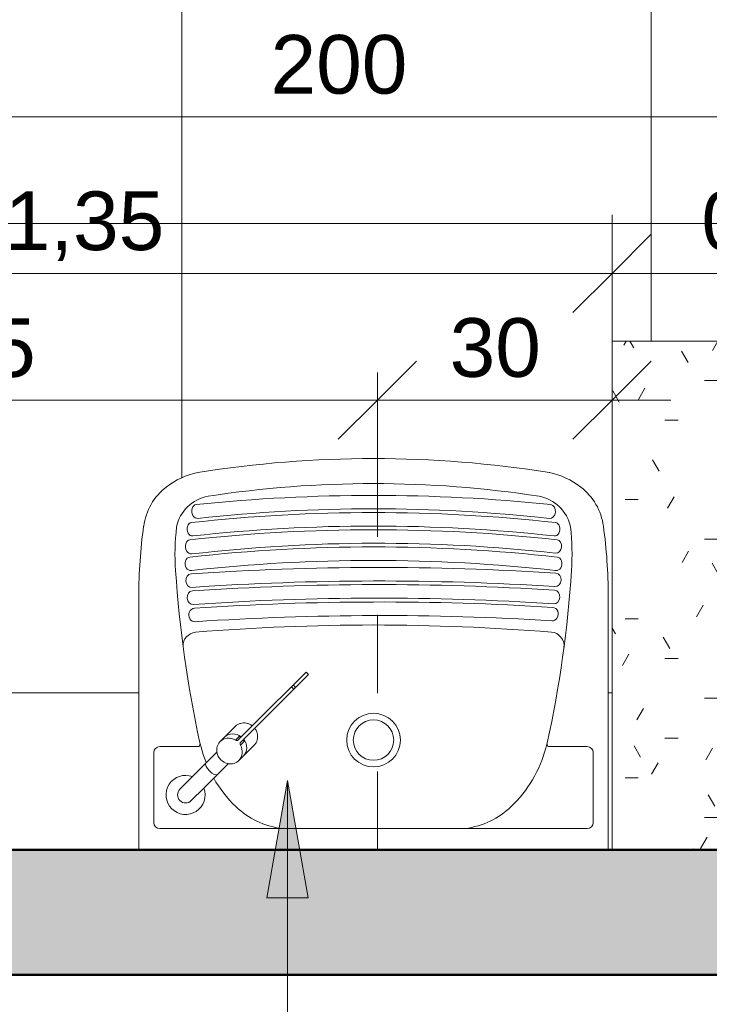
# Model space of a CAD drawing. Header units: metres. Extents: x -10.5 to 2.8, y -19.6 to -9.5.
# Tile 7 of 39: x -7.6 to -6.7, y -18.3 to -17. Entities that reach past the tile are written whole.
import ezdxf

# ---------------------------------------------------------------- set-up
doc = ezdxf.new("R2010")
doc.units = ezdxf.units.M
doc.linetypes.add('Projeção', pattern=[0.003969, 0.002381, -0.001587])
for name, color, linetype, lineweight in [('A-ANNO-DIMS', 7, 'Continuous', 9), ('A-ANNO-DIMS-50', 7, 'Continuous', 9), ('A-FLOR-PATT', 7, 'Continuous', 5), ('A-WALL-PATT', 7, 'Continuous', 5), ('G-ANNO-TEXT', 7, 'Continuous', 9), ('I-WALL', 7, 'Continuous', 5), ('P-SANR-FIXT', 7, 'Continuous', 5), ('Q-CASE', 7, 'Continuous', 5)]:
    doc.layers.add(name, color=color, linetype=linetype, lineweight=lineweight)
doc.layers.add('A-DETL', color=7, linetype='Continuous', lineweight=5, true_color=0x00a600)
doc.styles.add('Arial_1', font='arial.ttf', dxfattribs={"height": 0.075})
doc.dimstyles.new('Com_linha__ref__contínua__-_Cor_Vermelha_Arial_1_5mm', dxfattribs={"dimscale": 0.3048, "dimtxt": 0.076519, "dimasz": 0.328084, "dimexe": 0.246063, "dimexo": 0.246063, "dimgap": 0.024606, "dimtad": 1, "dimrnd": 0.01, "dimzin": 0, "dimdsep": 46, "dimtxsty": 'Arial_1', "dimblk1": 'OBLIQUE', "dimblk2": 'OBLIQUE', "dimsah": 1, "dimcen": 0.09, "dimdle": 0.246063, "dimazin": 0, "dimtfac": 1, "dimtdec": 4, "dimtix": 1, "dimtmove": 0, "dimatfit": 3, "dimfxl": 1, "dimtvp": 1, "dimtolj": 1, "dimtzin": 0, "dimarcsym": 2})
doc.dimstyles.new('Com_linha__ref__contínua__-_Cor_Vermelha_Arial_1_5mm_1', dxfattribs={"dimscale": 0.3048, "dimtxt": 0.076519, "dimasz": 0.328084, "dimexe": 0.246063, "dimexo": 0.246063, "dimgap": 0.024606, "dimtad": 1, "dimrnd": 0.01, "dimzin": 0, "dimdsep": 46, "dimtxsty": 'Arial_1', "dimblk1": 'OBLIQUE', "dimblk2": 'OBLIQUE', "dimsah": 1, "dimcen": 0.09, "dimdle": 0.246063, "dimazin": 0, "dimtfac": 1, "dimtdec": 4, "dimtix": 1, "dimtmove": 2, "dimatfit": 3, "dimfxl": 1, "dimtvp": 1, "dimtolj": 1, "dimtzin": 0, "dimarcsym": 2})
doc.dimstyles.new('Com_linha__ref__contínua__-_Cor_Vermelha_Arial_1_5mm_2', dxfattribs={"dimscale": 0.3048, "dimtxt": 0.076519, "dimasz": 0.328084, "dimexe": 0.246063, "dimexo": 0.246063, "dimgap": 0.024606, "dimtad": 1, "dimdec": 1, "dimlfac": 100, "dimrnd": 0.1, "dimdsep": 46, "dimtxsty": 'Arial_1', "dimblk1": 'OBLIQUE', "dimblk2": 'OBLIQUE', "dimsah": 1, "dimcen": 0.09, "dimdle": 0.246063, "dimazin": 0, "dimtfac": 1, "dimtdec": 4, "dimtix": 1, "dimtmove": 0, "dimatfit": 3, "dimfxl": 1, "dimtvp": 1, "dimtolj": 1, "dimtzin": 0, "dimarcsym": 2})

# ---------------------------------------------------------------- blocks, each defined once
blk = doc.blocks.new('TAMPO DO ABRIGO GLP EM GRANITO CINZA ANDORINHA - TAMPO DO ABRIGO GLP EM GRANITO CINZA ANDORINHA-1861549-NIVEL TERREO')
at = {"layer": 'Q-CASE', "true_color": 0xa7a7a7}
h = blk.add_hatch(dxfattribs=at)
h.set_pattern_fill('FP_4', color=253, style=0, pattern_type=2)
h.set_pattern_definition([(0, (0, 0), (0.2032, 0.0508), [0.01676, -0.13564, 0.01676, -0.13564, -0.8128]), (0, (0, 0), (0.2032, 0.0508), [-0.3048, 0.01676, -0.28804, 0.01676, -0.13564, -0.3556]), (0, (0, 0), (0.2032, 0.0508), [-0.762, 0.01676, -0.08484, 0.01676, -0.23724]), (120, (0.0762, 0.0254), (-0.14559409, 0.15057636), [0.01676, -0.13564, 0.01676, -0.13564, -0.8128]), (120, (0.0762, 0.0254), (-0.14559409, 0.15057636), [-0.3048, 0.01676, -0.28804, 0.01676, -0.13564, -0.3556]), (120, (0.0762, 0.0254), (-0.14559409, 0.15057636), [-0.762, 0.01676, -0.08484, 0.01676, -0.23724]), (240, (0.1016, 0.127), (-0.05760591, -0.20137636), [0.01676, -0.13564, 0.01676, -0.13564, -0.8128]), (240, (0.1016, 0.127), (-0.05760591, -0.20137636), [-0.3048, 0.01676, -0.28804, 0.01676, -0.13564, -0.3556]), (240, (0.1016, 0.127), (-0.05760591, -0.20137636), [-0.762, 0.01676, -0.08484, 0.01676, -0.23724])])
h.paths.add_polyline_path([(-6.1736, -18.075), (-6.1736, -17.875), (-6.2136, -17.875), (-6.2136, -17.425), (-6.8237, -17.425), (-6.8237, -18.075), (-6.3557, -18.075)])
at = {"layer": 'Q-CASE'}
for p, q in [((-6.2136, -17.425), (-6.8237, -17.425)), ((-6.8237, -17.425), (-6.8237, -18.075))]:
    blk.add_line(p, q, dxfattribs=at)
blk = doc.blocks.new('TORNEIRA DE MESA PARA LAVATÓRIO COM ALAVANCA - 1196_C_LNK_Cromado CR10-V1-NIVEL TERREO')
at = {"layer": 'P-SANR-FIXT'}
for p, q in [((-0.0103, -0.1328), (-0.0103, -0.11)), ((0.0103, -0.1328), (0.0103, -0.11)), ((-0.0103, -0.1328), (-0.0103, -0.1768)), ((0.0103, -0.1768), (0.0103, -0.1328)), ((-0.017, -0.1893), (-0.017, -0.2171)), ((0.017, -0.2171), (0.017, -0.1893)), ((-0.0045, -0.2117), (-0.0045, -0.2045)), ((-0.0022, -0.2072), (-0.0022, -0.2327)), ((0.0022, -0.2072), (0.0022, -0.2327)), ((0.0045, -0.2117), (0.0045, -0.2045)), ((-0.0022, -0.2327), (-0.0022, -0.3299)), ((0.0022, -0.3299), (0.0022, -0.2327)), ((-0.0022, -0.3035), (0.0022, -0.3035)), ((0.0022, -0.3066), (-0.0022, -0.3066)), ((-0.0022, -0.3299), (0.0022, -0.3299))]:
    blk.add_line(p, q, dxfattribs=at)
for centre, radius, start, end in [((0, -0.11), 0.025, 294.3934, 245.6066), ((0, -0.11), 0.0103, 90, 180), ((0, -0.11), 0.0103, 360, 90), ((0, -0.1917), 0.0181, 55.264, 124.736), ((-0.0039, -0.2132), 0.00165, 3.0938, 110.0952), ((0.0039, -0.2132), 0.00165, 69.9048, 176.9049)]:
    blk.add_arc(centre, radius, start, end, dxfattribs=at)
for centre, major_axis, ratio, start_param, end_param in [((0, -0.1571), (-0.0103, 0), 0.371626, 3.141593, 6.283185), ((0, -0.1893), (0.017, 0), 0.927184, 3.141563, 4.446777), ((0, -0.1972), (0.017, 0), 0.927184, 3.141622, 4.579647), ((0, -0.1972), (0.017, 0), 0.927184, 4.845132, 6.283156), ((0, -0.1893), (0.017, 0), 0.927184, 4.978001, 6.283206), ((-0.0052, -0.2072), (0.003, 0), 0.927184, 0, 1.305184), ((0.0052, -0.2072), (-0.003, 0), 0.927184, 4.978001, 6.283185)]:
    blk.add_ellipse(centre, major_axis=major_axis, ratio=ratio, start_param=start_param, end_param=end_param, dxfattribs=at)
for points in [[(-0.0103, -0.1768), (-0.0114, -0.1776), (-0.0132, -0.1792), (-0.0154, -0.1823), (-0.0167, -0.1857), (-0.017, -0.1881), (-0.017, -0.1893)], [(0.017, -0.1893), (0.017, -0.1881), (0.0167, -0.1857), (0.0154, -0.1823), (0.0132, -0.1792), (0.0114, -0.1776), (0.0103, -0.1768)], [(-0.017, -0.2171), (-0.017, -0.2183), (-0.0167, -0.2208), (-0.0152, -0.2244), (-0.0129, -0.2275), (-0.0099, -0.2301), (-0.0062, -0.2319), (-0.0036, -0.2325), (-0.0022, -0.2327)], [(0.0022, -0.2327), (0.0036, -0.2325), (0.0062, -0.2319), (0.0099, -0.2301), (0.0129, -0.2275), (0.0152, -0.2244), (0.0167, -0.2208), (0.017, -0.2183), (0.017, -0.2171)]]:
    blk.add_open_spline(points, degree=3, dxfattribs=at)
blk = doc.blocks.new('TANQUE EM MÁRMORE SINTÉTICO 34L E 1 BATEDOR - TQ_03_Branco Gelo GE17-2898272-NIVEL TERREO')
at = {"layer": 'P-SANR-FIXT'}
for p, q in [((-7.4286, -17.7504), (-7.4286, -18.075)), ((-6.8286, -18.075), (-6.8286, -17.7504)), ((-7.4016, -17.9432), (-7.3532, -17.9432)), ((-7.3506, -17.9384), (-7.3486, -17.9453)), ((-6.9066, -17.9384), (-6.9086, -17.9453)), ((-6.8556, -17.9432), (-6.9039, -17.9432)), ((-7.4094, -18.0401), (-7.4094, -17.951)), ((-6.8478, -18.0401), (-6.8478, -17.951)), ((-7.1455, -18.048), (-7.4016, -18.048)), ((-7.1455, -18.048), (-6.8556, -18.048))]:
    blk.add_line(p, q, dxfattribs=at)
for radius in [0.0343, 0.0258]:
    blk.add_circle((-7.1286, -17.9349), radius, dxfattribs=at)
for centre, radius, start, end in [((-7.1286, -19.0082), 1.4331, 80.9799, 99.0201), ((-7.332, -17.6908), 0.1003, 102.2355, 127.7645), ((-6.9252, -17.6908), 0.1003, 52.2355, 77.7645), ((-7.1286, -18.9971), 1.3901, 81.2492, 98.7508), ((-7.3466, -17.6719), 0.0764, 127.7645, 172.2355), ((-6.9105, -17.6719), 0.0764, 7.7645, 52.2355), ((-7.3313, -17.6724), 0.0499, 100.1279, 168.6267), ((-7.1286, -19.7863), 2.1642, 83.9937, 96.0051), ((-6.9259, -17.6724), 0.0499, 11.3733, 79.8721), ((-7.1286, -19.7654), 2.1213, 83.7059, 96.2999), ((-7.1286, -19.701), 2.0617, 83.7479, 96.2521), ((-6.7509, -17.7532), 0.6777, 172.2355, 179.7645), ((-7.0718, -17.6979), 0.3105, 173.4502, 183.7403), ((-7.1287, -19.8161), 2.1501, 83.7332, 96.2637), ((-7.1286, -19.7629), 2.1016, 83.6986, 96.3072), ((-7.1854, -17.6979), 0.3105, 356.2597, 6.5498), ((-7.5063, -17.7532), 0.6777, 0.2355, 7.7645), ((-7.1243, -19.7374), 2.0541, 83.6171, 96.6244), ((-7.1286, -19.8196), 2.1316, 83.6808, 96.3192), ((-7.1286, -19.8162), 2.1109, 83.6707, 96.3293), ((-5.8899, -17.6207), 1.4948, 183.7403, 192.2731), ((-7.1213, -21.1935), 3.4793, 86.281, 93.9619), ((-8.3672, -17.6207), 1.4948, 347.7269, 356.2597), ((-7.1213, -21.1985), 3.467, 86.2867, 93.9565), ((-7.1215, -21.1882), 3.4521, 86.2745, 93.9592), ((-7.1215, -21.2063), 3.4529, 86.2948, 93.9392), ((-7.1201, -21.311), 3.5526, 86.4408, 93.832), ((-7.1201, -21.3106), 3.5349, 86.4404, 93.8326), ((-7.1286, -20.6163), 2.8285, 85.3897, 94.6103), ((-7.3545, -17.8145), 0.0175, 94.6103, 182.4678), ((-6.9026, -17.8144), 0.0175, 353.7103, 85.3897), ((-7.4016, -17.951), 0.00783, 90, 180), ((-7.3532, -17.9403), 0.00296, 270, 10), ((-7.1943, -17.9044), 0.1596, 194.8299, 201.7322), ((-7.0628, -17.9044), 0.1596, 313.6719, 345.1701), ((-6.9039, -17.9403), 0.00296, 170, 270), ((-6.8556, -17.951), 0.00783, 0, 90), ((-7.1943, -17.9044), 0.1596, 209.771, 226.3281), ((-7.232, -17.9439), 0.105, 226.3281, 262.3281), ((-7.0252, -17.9439), 0.105, 277.6719, 313.6719), ((-7.4016, -18.0401), 0.00783, 180, 270), ((-6.8556, -18.0401), 0.00783, 270, 0)]:
    blk.add_arc(centre, radius, start, end, dxfattribs=at)
for centre, major_axis, ratio, start_param, end_param in [((-7.3541, -17.6427), (-0.00097, 0.00883), 0.750062, 6.276734, 9.424778), ((-6.9031, -17.6427), (0.00097, 0.00883), 0.783449, 3.141593, 6.283185), ((-7.3604, -17.6654), (-0.00095, 0.00859), 0.741965, 6.28309, 9.424778), ((-6.897, -17.6654), (0.00095, 0.00859), 0.767158, 3.141593, 6.283282), ((-7.3623, -17.6879), (-0.001, 0.00909), 0.728793, 0, 3.150789), ((-6.8949, -17.6874), (0.00096, 0.00859), 0.767499, 3.141593, 6.283185), ((-7.3623, -17.7096), (-0.00095, 0.00859), 0.827595, 6.28304, 9.424778), ((-6.8949, -17.7096), (0.00095, 0.00859), 0.807213, 3.141593, 6.283327), ((-6.8962, -17.7301), (0.00056, 0.00862), 0.861674, 3.141593, 6.2831), ((-7.3611, -17.7311), (-0.0006, 0.00862), 0.855959, 0.00008, 3.141593), ((-7.3593, -17.7529), (-0.00059, 0.00862), 0.852872, 0.000298, 3.141593), ((-6.8978, -17.752), (0.00056, 0.00862), 0.850353, 3.141593, 6.282885), ((-7.3569, -17.775), (-0.00058, 0.00862), 0.893867, 6.283177, 9.424778), ((-6.9001, -17.7739), (0.00054, 0.00862), 0.881661, 3.141593, 6.283191)]:
    blk.add_ellipse(centre, major_axis=major_axis, ratio=ratio, start_param=start_param, end_param=end_param, dxfattribs=at)
blk = doc.blocks.new('DIMBLOCK3-NIVEL TERREO')
at = {"layer": 'A-ANNO-DIMS-50', "color": 242, "true_color": 0xbd2b2e, "transparency": 16777216}
for p, q in [((-6.8237, -17.3384), (-6.8237, -17.2634)), ((-6.1736, -17.3384), (-6.1736, -17.2634)), ((-6.8237, -17.3384), (-6.7737, -17.2884)), ((-6.1736, -17.3384), (-6.1236, -17.2884)), ((-6.8237, -17.3384), (-6.8737, -17.3884)), ((-6.8237, -17.3384), (-6.0986, -17.3384)), ((-6.8237, -17.3384), (-6.8237, -17.4953)), ((-6.1736, -17.3384), (-6.2236, -17.3884)), ((-6.1736, -17.3384), (-6.1736, -17.3427))]:
    blk.add_line(p, q, dxfattribs=at)
at = {"layer": 'A-ANNO-DIMS-50', "color": 0, "transparency": 16777216, "insert": (-6.7096, -17.2336), "char_height": 0.075, "width": 0.242979, "attachment_point": 1, "line_spacing_factor": 0.941778, "style": 'Arial_1'}
blk.add_mtext('0,65', dxfattribs=at)
blk = doc.blocks.new('_Oblique')
at = {"color": 0, "linetype": 'ByBlock', "lineweight": -2}
blk.add_line((-0.5, -0.5), (0.5, 0.5), dxfattribs=at)
blk = doc.blocks.new('DIMBLOCK41-NIVEL TERREO')
at = {"layer": 'A-ANNO-DIMS-50', "color": 242, "true_color": 0xbd2b2e, "transparency": 16777216}
for p, q in [((-8.3336, -18.4184), (-8.3336, -18.31)), ((0.5064, -18.4184), (0.5064, -18.31)), ((-8.3336, -18.4184), (-8.2836, -18.3684)), ((0.5064, -18.4184), (0.5564, -18.3684)), ((-8.4086, -18.4184), (0.5064, -18.4184)), ((-8.3336, -18.4184), (-8.3836, -18.4684)), ((-8.3336, -18.4184), (-8.3336, -18.4934)), ((0.5064, -18.4184), (0.4564, -18.4684)), ((0.5064, -18.4184), (0.5064, -18.4934))]:
    blk.add_line(p, q, dxfattribs=at)
at = {"layer": 'A-ANNO-DIMS-50', "color": 0, "transparency": 16777216, "insert": (-4.0148, -18.3135), "char_height": 0.075, "width": 0.242979, "attachment_point": 1, "line_spacing_factor": 0.941778, "style": 'Arial_1'}
blk.add_mtext('8,84', dxfattribs=at)
blk = doc.blocks.new('DIMBLOCK71-NIVEL TERREO')
at = {"layer": 'A-ANNO-DIMS-50', "color": 242, "true_color": 0xbd2b2e, "transparency": 16777216}
for p, q in [((-8.1736, -17.3384), (-8.1736, -17.2634)), ((-6.8237, -17.3384), (-6.8237, -17.2634)), ((-8.1736, -17.3384), (-8.1236, -17.2884)), ((-6.8237, -17.3384), (-6.7737, -17.2884)), ((-8.2486, -17.3384), (-6.7487, -17.3384)), ((-8.1736, -17.3384), (-8.2236, -17.3884)), ((-8.1736, -17.3384), (-8.1736, -17.3427)), ((-6.8237, -17.3384), (-6.8737, -17.3884)), ((-6.8237, -17.3384), (-6.8237, -17.35))]:
    blk.add_line(p, q, dxfattribs=at)
at = {"layer": 'A-ANNO-DIMS-50', "color": 0, "transparency": 16777216, "insert": (-7.5999, -17.2336), "char_height": 0.075, "width": 0.242979, "attachment_point": 1, "line_spacing_factor": 0.941778, "style": 'Arial_1'}
blk.add_mtext('1,35', dxfattribs=at)
blk = doc.blocks.new('DIMBLOCK72-NIVEL TERREO')
at = {"layer": 'A-ANNO-DIMS-50', "color": 242, "true_color": 0xbd2b2e, "transparency": 16777216}
for p, q in [((-8.1736, -17.1384), (-8.1736, -17.0634)), ((-6.1736, -17.1384), (-6.1736, -17.0634)), ((-8.1736, -17.1384), (-8.1236, -17.0884)), ((-6.1736, -17.1384), (-6.1236, -17.0884)), ((-8.2486, -17.1384), (-6.0986, -17.1384)), ((-8.1736, -17.1384), (-8.2236, -17.1884)), ((-8.1736, -17.1384), (-8.1736, -17.2946)), ((-6.1736, -17.1384), (-6.2236, -17.1884)), ((-6.1736, -17.1384), (-6.1736, -17.1427))]:
    blk.add_line(p, q, dxfattribs=at)
at = {"layer": 'A-ANNO-DIMS-50', "color": 0, "transparency": 16777216, "insert": (-7.2601, -17.0336), "char_height": 0.075, "width": 0.207662, "attachment_point": 1, "line_spacing_factor": 0.941778, "style": 'Arial_1'}
blk.add_mtext('200', dxfattribs=at)
blk = doc.blocks.new('DIMBLOCK80-NIVEL TERREO')
at = {"layer": 'A-ANNO-DIMS-50', "color": 242, "true_color": 0xbd2b2e, "transparency": 16777216}
for p, q in [((-8.1736, -17.5004), (-8.1736, -17.4254)), ((-8.1736, -17.5004), (-8.1236, -17.4504)), ((-7.1236, -17.5004), (-7.0736, -17.4504)), ((-7.1236, -17.5004), (-7.1236, -17.465)), ((-8.2486, -17.5004), (-7.1236, -17.5004)), ((-8.1736, -17.5004), (-8.2236, -17.5504)), ((-8.1736, -17.5004), (-8.1736, -17.5047)), ((-7.1236, -17.5004), (-7.1736, -17.5504)), ((-7.1236, -17.5004), (-7.1236, -17.5754))]:
    blk.add_line(p, q, dxfattribs=at)
at = {"layer": 'A-ANNO-DIMS-50', "color": 0, "transparency": 16777216, "insert": (-7.7351, -17.3956), "char_height": 0.075, "width": 0.207662, "attachment_point": 1, "line_spacing_factor": 0.941778, "style": 'Arial_1'}
blk.add_mtext('105', dxfattribs=at)
blk = doc.blocks.new('DIMBLOCK81-NIVEL TERREO')
at = {"layer": 'A-ANNO-DIMS-50', "color": 242, "true_color": 0xbd2b2e, "transparency": 16777216}
for p, q in [((-6.8237, -17.5004), (-6.8237, -17.4254)), ((-7.1236, -17.5004), (-7.0736, -17.4504)), ((-6.8237, -17.5004), (-6.7737, -17.4504)), ((-7.1236, -17.5004), (-7.1236, -17.465)), ((-7.1236, -17.5004), (-7.1736, -17.5504)), ((-7.1236, -17.5004), (-6.7487, -17.5004)), ((-7.1236, -17.5004), (-7.1236, -17.5754)), ((-6.8237, -17.5004), (-6.8737, -17.5504)), ((-6.8237, -17.5004), (-6.8237, -17.5047))]:
    blk.add_line(p, q, dxfattribs=at)
at = {"layer": 'A-ANNO-DIMS-50', "color": 0, "transparency": 16777216, "insert": (-7.0313, -17.3956), "char_height": 0.075, "width": 0.138441, "attachment_point": 1, "line_spacing_factor": 0.941778, "style": 'Arial_1'}
blk.add_mtext('30', dxfattribs=at)

msp = doc.modelspace()

# ---------------------------------------------------------------- hatches: boundary and pattern name
at = {"layer": 'A-FLOR-PATT', "true_color": 0x787878}
h = msp.add_hatch(dxfattribs=at)
h.set_pattern_fill('FP_1', color=8, style=0, pattern_type=2)
h.set_pattern_definition([(0, (-2.574, -15.475), (0, 0.6), []), (90, (-2.574, -15.475), (-0.6, 4e-17), [])])
h.paths.add_polyline_path([(-8.1736, -18.075), (-7.6486, -18.075), (-7.6486, -18.065), (-7.6339, -18.065), (-7.6339, -18.0023), (-7.6382, -17.9978), (-7.6402, -17.9934), (-7.6406, -17.9898), (-7.6402, -17.9578), (-7.6382, -17.9533), (-7.6349, -17.9496), (-7.6306, -17.947), (-7.6256, -17.9457), (-7.6204, -17.9459), (-7.6155, -17.9475), (-7.6113, -17.9504), (-7.6084, -17.9544), (-7.6074, -17.9566), (-7.6066, -17.9614), (-7.6066, -17.9898), (-7.6074, -17.9946), (-7.6097, -17.9989), (-7.6133, -18.0024), (-7.6133, -18.065), (-7.5986, -18.065), (-7.5986, -18.075), (-7.4286, -18.075), (-7.4286, -17.7504), (-7.4269, -17.7059), (-7.4224, -17.6616), (-7.4172, -17.6426), (-7.4074, -17.6255), (-7.3935, -17.6115), (-7.3744, -17.5999), (-7.3533, -17.5928), (-7.2413, -17.5795), (-7.1286, -17.575), (-7.0159, -17.5795), (-6.9039, -17.5928), (-6.8828, -17.5999), (-6.8637, -17.6115), (-6.8498, -17.6255), (-6.84, -17.6426), (-6.8348, -17.6616), (-6.8302, -17.7059), (-6.8286, -17.7504), (-6.8286, -18.075), (-6.8237, -18.075), (-6.8237, -17.425), (-6.2136, -17.425), (-6.2136, -16.675), (-6.1736, -16.675), (-6.1737, -15.475), (-8.1736, -15.475), (-8.1736, -15.525), (-8.3336, -15.525), (-8.3336, -17.275), (-8.1736, -17.275), (-8.1736, -17.8038)])
at = {"layer": 'A-WALL-PATT', "true_color": 0x808080}
h = msp.add_hatch(color=8, dxfattribs=at)
h.paths.add_polyline_path([(-6.3237, -18.235), (-6.0136, -18.235), (-6.0136, -18.075), (-8.3336, -18.075), (-8.3336, -18.235), (-6.3557, -18.235)])
h.paths.add_polyline_path([(-6.0237, -18.225), (-6.3237, -18.225), (-6.3237, -18.085), (-6.0237, -18.085)])
h.paths.add_polyline_path([(-8.027, -18.225), (-8.3236, -18.225), (-8.3236, -18.085), (-8.0236, -18.085), (-8.0236, -18.225)])
at = {"layer": 'G-ANNO-TEXT'}
msp.add_hatch(color=256, dxfattribs=at).paths.add_polyline_path([(-7.2385, -17.9866), (-7.2649, -18.1366), (-7.212, -18.1366)])

# ---------------------------------------------------------------- linework, layer by layer
at = {"layer": 'A-DETL', "color": 8, "linetype": 'Projeção', "true_color": 0x808080}
msp.add_line((-7.1236, -18.075), (-7.1236, -17.54), dxfattribs=at)
at = {"layer": 'G-ANNO-TEXT'}
for p, q in [((-7.2385, -17.9866), (-7.2649, -18.1366)), ((-7.212, -18.1366), (-7.2385, -17.9866)), ((-7.2385, -17.9866), (-7.2385, -19.0319)), ((-7.2649, -18.1366), (-7.212, -18.1366))]:
    msp.add_line(p, q, dxfattribs=at)
at = {"layer": 'I-WALL', "lineweight": 50}
for p, q in [((0.3464, -18.075), (-8.1736, -18.075)), ((-8.3336, -18.235), (0.5064, -18.235))]:
    msp.add_line(p, q, dxfattribs=at)

# ---------------------------------------------------------------- block references
at = {"layer": 'P-SANR-FIXT'}
msp.add_blockref('TANQUE EM MÁRMORE SINTÉTICO 34L E 1 BATEDOR - TQ_03_Branco Gelo GE17-2898272-NIVEL TERREO', (0, 0), dxfattribs=at)
at = {"layer": 'P-SANR-FIXT', "rotation": 134.9999999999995}
msp.add_blockref('TORNEIRA DE MESA PARA LAVATÓRIO COM ALAVANCA - 1196_C_LNK_Cromado CR10-V1-NIVEL TERREO', (-7.4465, -18.0828), dxfattribs=at)
at = {"layer": 'Q-CASE'}
msp.add_blockref('TAMPO DO ABRIGO GLP EM GRANITO CINZA ANDORINHA - TAMPO DO ABRIGO GLP EM GRANITO CINZA ANDORINHA-1861549-NIVEL TERREO', (0, 0), dxfattribs=at)

# ---------------------------------------------------------------- dimensions: what is measured, and where the dimension line sits
at = {"layer": 'A-ANNO-DIMS', "color": 242, "true_color": 0xbd2b2e}
for base, p1, p2, dimstyle, override, picture, middle in [((-6.1736, -17.1384), (-8.1736, -17.2196), (-6.1736, -17.0677), 'Com_linha__ref__contínua__-_Cor_Vermelha_Arial_1_5mm_2', {"dimpost": '<>', "dimfxl": 2.005758}, 'DIMBLOCK72-NIVEL TERREO', (-7.1736, -17.0926)), ((-6.8237, -17.3384), (-8.1736, -17.2677), (-6.8237, -17.425), 'Com_linha__ref__contínua__-_Cor_Vermelha_Arial_1_5mm', {"dimpost": '<>', "dimfxl": 1.359035}, 'DIMBLOCK71-NIVEL TERREO', (-7.4986, -17.2926)), ((-7.1236, -17.5004), (-8.1736, -17.4297), (-7.1236, -17.54), 'Com_linha__ref__contínua__-_Cor_Vermelha_Arial_1_5mm_2', {"dimpost": '<>', "dimfxl": 1.055779}, 'DIMBLOCK80-NIVEL TERREO', (-7.6486, -17.4546)), ((-6.8237, -17.5004), (-7.1236, -17.54), (-6.8237, -17.4297), 'Com_linha__ref__contínua__-_Cor_Vermelha_Arial_1_5mm_2', {"dimpost": '<>', "dimfxl": 0.319545}, 'DIMBLOCK81-NIVEL TERREO', (-6.9736, -17.4546)), ((0.5064, -18.4184), (-8.3336, -18.235), (0.5064, -18.235), 'Com_linha__ref__contínua__-_Cor_Vermelha_Arial_1_5mm', {"dimpost": '<>', "dimfxl": 8.84}, 'DIMBLOCK41-NIVEL TERREO', (-3.9136, -18.3726))]:
    dim = msp.add_linear_dim(base=base, p1=p1, p2=p2, dimstyle=dimstyle, override=override, dxfattribs=at)
    dim.commit()
    dim.dimension.update_dxf_attribs({"geometry": picture, "text_midpoint": middle})
dim = msp.add_linear_dim(base=(-6.1736, -17.3384), p1=(-6.8237, -17.5703), p2=(-6.1736, -17.2677), dimstyle='Com_linha__ref__contínua__-_Cor_Vermelha_Arial_1_5mm_1', override={"dimpost": '<>', "dimfxl": 0.717067}, dxfattribs=at)
dim.commit()
dim.dimension.update_dxf_attribs({"geometry": 'DIMBLOCK3-NIVEL TERREO', "text_midpoint": (-6.5881, -17.2836), "dimtype": 160})

doc.saveas('drawing.dxf')
